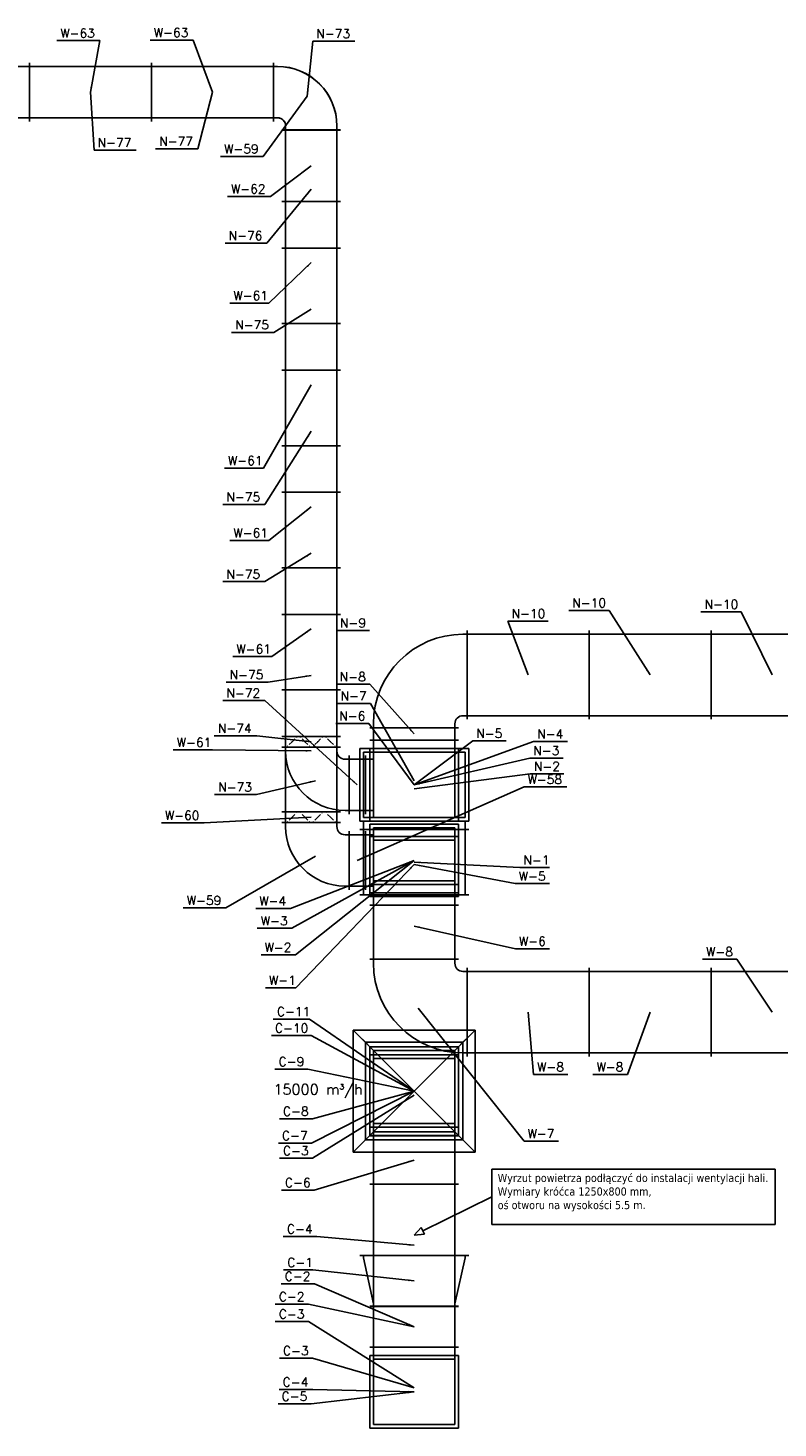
# Model space of a CAD drawing. Extents: x 109611 to 371611, y -232083 to 185490.
# Tile 4 of 24: x 292918 to 302137, y 1988 to 19191. Entities that reach past the tile are written whole.
import ezdxf

# ---------------------------------------------------------------- set-up
doc = ezdxf.new("R2010")
doc.units = 0
doc.header["$LTSCALE"] = 99.9
doc.header["$MEASUREMENT"] = 0
doc.linetypes.add('DASHED', pattern=[0.75, 0.5, -0.25])
for name, color, linetype in [('FLUID-C', 7, 'Continuous'), ('FLUID-C-110-NUM', 7, 'Continuous'), ('FLUID-C-130-ARRGR', 7, 'Continuous'), ('FLUID-N', 7, 'Continuous'), ('FLUID-N-110-NUM', 7, 'Continuous'), ('FLUID-W', 7, 'Continuous'), ('FLUID-W-110-NUM', 7, 'Continuous'), ('went_urządzenia', 121, 'Continuous')]:
    doc.layers.add(name, color=color, linetype=linetype)
doc.styles.add('FDBES', font='simplex.shx')
doc.dimstyles.new('FDBES', dxfattribs={"dimscale": 50, "dimtxt": 4, "dimasz": 2.5, "dimexe": 0.8, "dimexo": 2, "dimgap": 1, "dimtad": 1, "dimdsep": 46, "dimtxsty": 'FDBES', "dimcen": 2.5, "dimclrd": 4, "dimclre": 5, "dimadec": 0, "dimazin": 0, "dimtfac": 1, "dimtmove": 0, "dimatfit": 3, "dimfxl": 0, "dimarcsym": 0})

# ---------------------------------------------------------------- blocks, each defined once
blk = doc.blocks.new('*U813')
at = {"color": 14, "linetype": 'Continuous', "lineweight": -2}
for p, q in [((-312.5, -545), (-312.5, 545)), ((312.5, 670), (312.5, -670))]:
    blk.add_line(p, q, dxfattribs=at)
at = {"color": 0, "linetype": 'ByBlock', "lineweight": -2}
for p, q in [((282.5, 625), (-282.5, 500)), ((282.5, 625), (312.5, 625)), ((-282.5, 500), (-312.5, 500)), ((-282.5, -500), (-312.5, -500)), ((282.5, -625), (-282.5, -500)), ((282.5, -625), (312.5, -625))]:
    blk.add_line(p, q, dxfattribs=at)
blk = doc.blocks.new('*U814')
at = {"color": 30, "linetype": 'Continuous'}
for p, q in [((-495, -545), (-495, 545)), ((-495, 545), (395, 545)), ((395, 545), (395, -545)), ((395, -545), (-495, -545))]:
    blk.add_line(p, q, dxfattribs=at)
at = {"color": 14, "linetype": 'Continuous', "lineweight": -2}
blk.add_line((500, 545), (500, -545), dxfattribs=at)
at = {"color": 0, "linetype": 'ByBlock', "lineweight": -2}
for p, q in [((-450, -500), (-450, 500)), ((-450, 500), (350, 500)), ((350, 500), (350, -500)), ((500, 500), (395, 500)), ((350, -500), (-450, -500)), ((500, -500), (395, -500))]:
    blk.add_line(p, q, dxfattribs=at)
blk = doc.blocks.new('*U808')
at = {"color": 30, "linetype": 'Continuous'}
for p, q in [((-445, -545), (-445, 545)), ((-445, 545), (445, 545)), ((445, 545), (445, -545)), ((445, -545), (-445, -545))]:
    blk.add_line(p, q, dxfattribs=at)
at = {"color": 0, "linetype": 'ByBlock', "lineweight": -2}
for p, q in [((-400, -500), (-400, 500)), ((-400, 500), (400, 500)), ((400, 500), (400, -500)), ((400, -500), (-400, -500))]:
    blk.add_line(p, q, dxfattribs=at)
blk = doc.blocks.new('*U809')
at = {"color": 30, "linetype": 'Continuous'}
for p, q in [((395, 545), (-495, 545)), ((-495, -545), (-495, 545)), ((395, 545), (395, 500)), ((395, -545), (395, -500)), ((395, -545), (-495, -545))]:
    blk.add_line(p, q, dxfattribs=at)
at = {"color": 14, "linetype": 'Continuous', "lineweight": -2}
blk.add_line((500, 545), (500, -545), dxfattribs=at)
at = {"color": 0, "linetype": 'ByBlock', "lineweight": -2}
for p, q in [((500, 500), (-450, 500)), ((-450, 500), (-450, -500)), ((500, -500), (-450, -500))]:
    blk.add_line(p, q, dxfattribs=at)
at = {"color": 30, "linetype": 'DASHED'}
for p, q in [((350, 500), (350, -500)), ((395, 500), (395, -500))]:
    blk.add_line(p, q, dxfattribs=at)
blk = doc.blocks.new('*U811')
at = {"color": 14, "linetype": 'Continuous', "lineweight": -2}
for p, q in [((-750, -545), (-750, 545)), ((750, 545), (750, -545))]:
    blk.add_line(p, q, dxfattribs=at)
at = {"color": 0, "linetype": 'ByBlock', "lineweight": -2}
for p, q in [((-750, 500), (750, 500)), ((-750, -500), (750, -500))]:
    blk.add_line(p, q, dxfattribs=at)
blk = doc.blocks.new('*U839')
at = {"color": 30, "linetype": 'Continuous'}
for p, q in [((-495, -670), (-495, 670)), ((-495, 670), (395, 670)), ((395, 670), (395, -670)), ((395, -670), (-495, -670))]:
    blk.add_line(p, q, dxfattribs=at)
at = {"color": 0, "linetype": 'ByBlock', "lineweight": -2}
for p, q in [((-450, -625), (-450, 625)), ((-450, 625), (350, 625)), ((350, 625), (350, -625)), ((500, 625), (395, 625)), ((350, -625), (-450, -625)), ((500, -625), (395, -625))]:
    blk.add_line(p, q, dxfattribs=at)
at = {"color": 14, "linetype": 'Continuous', "lineweight": -2}
blk.add_line((500, 670), (500, -670), dxfattribs=at)
blk = doc.blocks.new('*U837')
at = {"color": 30, "linetype": 'Continuous'}
for p, q in [((-670, 445), (-670, -445)), ((670, 445), (-670, 445)), ((-545, -445), (-545, 445)), ((-545, 445), (545, 445)), ((545, 445), (545, -445)), ((670, 445), (670, -445)), ((670, -445), (-670, -445)), ((545, -445), (-545, -445))]:
    blk.add_line(p, q, dxfattribs=at)
at = {"color": 0, "linetype": 'ByBlock', "lineweight": -2}
for p, q in [((-625, 400), (-625, -400)), ((-545, 400), (-625, 400)), ((-500, -400), (-500, 400)), ((-500, 400), (500, 400)), ((500, 400), (500, -400)), ((545, 400), (625, 400)), ((625, 400), (625, -400)), ((-545, -400), (-625, -400)), ((500, -400), (-500, -400)), ((545, -400), (625, -400))]:
    blk.add_line(p, q, dxfattribs=at)
at = {"color": 30, "linetype": 'DASHED'}
for p, q in [((-500, 400), (-625, 400)), ((500, 400), (545, 400)), ((-500, -400), (-625, -400)), ((500, -400), (545, -400))]:
    blk.add_line(p, q, dxfattribs=at)
blk = doc.blocks.new('*U827')
at = {"color": 30, "linetype": 'Continuous'}
for p, q in [((-495, -545), (-495, 545)), ((-495, 545), (395, 545)), ((395, 545), (395, -545)), ((395, -545), (-495, -545))]:
    blk.add_line(p, q, dxfattribs=at)
at = {"color": 14, "linetype": 'Continuous', "lineweight": -2}
blk.add_line((500, 545), (500, -545), dxfattribs=at)
at = {"color": 0, "linetype": 'ByBlock', "lineweight": -2}
for p, q in [((-450, -500), (-450, 500)), ((-450, 500), (350, 500)), ((350, 500), (350, -500)), ((500, 500), (395, 500)), ((350, -500), (-450, -500)), ((500, -500), (395, -500))]:
    blk.add_line(p, q, dxfattribs=at)
blk = doc.blocks.new('*U826')
at = {"color": 14, "linetype": 'Continuous', "lineweight": -2}
blk.add_line((-600, -360), (-600, 360), dxfattribs=at)
at = {"color": 30, "linetype": 'Continuous'}
for p, q in [((-545, -445), (-545, 445)), ((-545, 445), (545, 445)), ((545, 445), (545, -445)), ((545, -445), (-545, -445))]:
    blk.add_line(p, q, dxfattribs=at)
at = {"color": 0, "linetype": 'ByBlock', "lineweight": -2}
for p, q in [((-500, -400), (-500, 400)), ((-500, 400), (500, 400)), ((500, 400), (500, -400)), ((-545, 315), (-600, 315)), ((-545, -315), (-600, -315)), ((500, -400), (-500, -400))]:
    blk.add_line(p, q, dxfattribs=at)
at = {"color": 30, "linetype": 'DASHED'}
for p, q in [((-545, 315), (-500, 315)), ((-500, -315), (-545, -315))]:
    blk.add_line(p, q, dxfattribs=at)
blk = doc.blocks.new('*U824')
at = {"color": 14, "linetype": 'Continuous', "lineweight": -2}
blk.add_line((-600, -360), (-600, 360), dxfattribs=at)
at = {"color": 30, "linetype": 'Continuous'}
for p, q in [((-545, -445), (-545, 445)), ((-545, 445), (545, 445)), ((545, 445), (545, -445)), ((545, -445), (-545, -445))]:
    blk.add_line(p, q, dxfattribs=at)
at = {"color": 0, "linetype": 'ByBlock', "lineweight": -2}
for p, q in [((-500, -400), (-500, 400)), ((-500, 400), (500, 400)), ((500, 400), (500, -400)), ((-545, 315), (-600, 315)), ((-545, -315), (-600, -315)), ((500, -400), (-500, -400))]:
    blk.add_line(p, q, dxfattribs=at)
at = {"color": 30, "linetype": 'DASHED'}
for p, q in [((-545, 315), (-500, 315)), ((-500, -315), (-545, -315))]:
    blk.add_line(p, q, dxfattribs=at)
blk = doc.blocks.new('*U842')
at = {"color": 0, "linetype": 'ByBlock', "lineweight": -2}
for p, q in [((365, 365), (415, 365)), ((365, -265), (415, -265)), ((-365, -415), (-365, -365)), ((265, -415), (265, -365))]:
    blk.add_line(p, q, dxfattribs=at)
at = {"color": 14, "linetype": 'Continuous', "lineweight": -2}
for p, q in [((415, 410), (415, -310)), ((310, -415), (-410, -415))]:
    blk.add_line(p, q, dxfattribs=at)
at = {"color": 0, "linetype": 'ByBlock', "lineweight": -2}
for radius in [730, 100]:
    blk.add_arc((365, -365), radius, 90, 180, dxfattribs=at)
blk = doc.blocks.new('*U818')
at = {"color": 14, "linetype": 'Continuous', "lineweight": -2}
for p, q in [((-65, -360), (-65, 360)), ((65, 360), (65, -360))]:
    blk.add_line(p, q, dxfattribs=at)
at = {"color": 0, "linetype": 'ByBlock', "lineweight": -2}
for p, q in [((-65, 315), (65, 315)), ((65, -315), (-65, -315))]:
    blk.add_line(p, q, dxfattribs=at)
at = {"color": 30, "linetype": 'DASHED'}
for p, q in [((0, 236), (-56, 292)), ((0, 236), (56, 181)), ((0, 79), (-56, 23)), ((0, 79), (56, 134)), ((0, -79), (-56, -23)), ((0, -79), (56, -134)), ((0, -236), (-56, -292)), ((0, -236), (56, -181))]:
    blk.add_line(p, q, dxfattribs=at)
at = {"color": 30, "linetype": 'Continuous'}
for points in [[(-4, 236, 8, 8, 1), (4, 236, 8, 8, 1)], [(-4, 79, 8, 8, 1), (4, 79, 8, 8, 1)], [(-4, -79, 8, 8, 1), (4, -79, 8, 8, 1)], [(-4, -236, 8, 8, 1), (4, -236, 8, 8, 1)]]:
    blk.add_lwpolyline(points, format="xyseb", close=True, dxfattribs=at)
blk = doc.blocks.new('*U840')
at = {"color": 0, "linetype": 'ByBlock', "lineweight": -2}
for p, q in [((365, 365), (415, 365)), ((365, -265), (415, -265)), ((-365, -415), (-365, -365)), ((265, -415), (265, -365))]:
    blk.add_line(p, q, dxfattribs=at)
at = {"color": 14, "linetype": 'Continuous', "lineweight": -2}
for p, q in [((415, 410), (415, -310)), ((310, -415), (-410, -415))]:
    blk.add_line(p, q, dxfattribs=at)
at = {"color": 0, "linetype": 'ByBlock', "lineweight": -2}
for radius in [730, 100]:
    blk.add_arc((365, -365), radius, 90, 180, dxfattribs=at)
blk = doc.blocks.new('*U146')
at = {"color": 14, "linetype": 'Continuous', "lineweight": -2}
for p, q in [((-415, -310), (-415, 410)), ((410, -415), (-310, -415))]:
    blk.add_line(p, q, dxfattribs=at)
at = {"color": 0, "linetype": 'ByBlock', "lineweight": -2}
for p, q in [((-365, 365), (-415, 365)), ((-365, -265), (-415, -265)), ((-265, -415), (-265, -365)), ((365, -415), (365, -365))]:
    blk.add_line(p, q, dxfattribs=at)
for radius in [730, 100]:
    blk.add_arc((-365, -365), radius, 0, 90, dxfattribs=at)
blk = doc.blocks.new('*U147')
at = {"color": 14, "linetype": 'Continuous', "lineweight": -2}
for p, q in [((-750, -360), (-750, 360)), ((750, 360), (750, -360))]:
    blk.add_line(p, q, dxfattribs=at)
at = {"color": 0, "linetype": 'ByBlock', "lineweight": -2}
for p, q in [((-750, 315), (750, 315)), ((-750, -315), (750, -315))]:
    blk.add_line(p, q, dxfattribs=at)
blk = doc.blocks.new('*U148')
at = {"color": 14, "linetype": 'Continuous', "lineweight": -2}
for p, q in [((-750, -360), (-750, 360)), ((750, 360), (750, -360))]:
    blk.add_line(p, q, dxfattribs=at)
at = {"color": 0, "linetype": 'ByBlock', "lineweight": -2}
for p, q in [((-750, 315), (750, 315)), ((-750, -315), (750, -315))]:
    blk.add_line(p, q, dxfattribs=at)
blk = doc.blocks.new('*U149')
at = {"color": 14, "linetype": 'Continuous', "lineweight": -2}
for p, q in [((-750, -360), (-750, 360)), ((750, 360), (750, -360))]:
    blk.add_line(p, q, dxfattribs=at)
at = {"color": 0, "linetype": 'ByBlock', "lineweight": -2}
for p, q in [((-750, 315), (750, 315)), ((-750, -315), (750, -315))]:
    blk.add_line(p, q, dxfattribs=at)
blk = doc.blocks.new('*U10')
at = {"color": 14, "linetype": 'Continuous', "lineweight": -2}
for p, q in [((-415, -310), (-415, 410)), ((410, -415), (-310, -415))]:
    blk.add_line(p, q, dxfattribs=at)
at = {"color": 0, "linetype": 'ByBlock', "lineweight": -2}
for p, q in [((-365, 365), (-415, 365)), ((-365, -265), (-415, -265)), ((-265, -415), (-265, -365)), ((365, -415), (365, -365))]:
    blk.add_line(p, q, dxfattribs=at)
for radius in [730, 100]:
    blk.add_arc((-365, -365), radius, 0, 90, dxfattribs=at)
blk = doc.blocks.new('*U11')
at = {"color": 14, "linetype": 'Continuous', "lineweight": -2}
for p, q in [((-750, -360), (-750, 360)), ((750, 360), (750, -360))]:
    blk.add_line(p, q, dxfattribs=at)
at = {"color": 0, "linetype": 'ByBlock', "lineweight": -2}
for p, q in [((-750, 315), (750, 315)), ((-750, -315), (750, -315))]:
    blk.add_line(p, q, dxfattribs=at)
blk = doc.blocks.new('*U12')
at = {"color": 14, "linetype": 'Continuous', "lineweight": -2}
for p, q in [((-750, -360), (-750, 360)), ((750, 360), (750, -360))]:
    blk.add_line(p, q, dxfattribs=at)
at = {"color": 0, "linetype": 'ByBlock', "lineweight": -2}
for p, q in [((-750, 315), (750, 315)), ((-750, -315), (750, -315))]:
    blk.add_line(p, q, dxfattribs=at)
blk = doc.blocks.new('*U13')
at = {"color": 14, "linetype": 'Continuous', "lineweight": -2}
for p, q in [((-750, -360), (-750, 360)), ((750, 360), (750, -360))]:
    blk.add_line(p, q, dxfattribs=at)
at = {"color": 0, "linetype": 'ByBlock', "lineweight": -2}
for p, q in [((-750, 315), (750, 315)), ((-750, -315), (750, -315))]:
    blk.add_line(p, q, dxfattribs=at)
blk = doc.blocks.new('*U843')
at = {"color": 14, "linetype": 'Continuous', "lineweight": -2}
for p, q in [((-100, -360), (-100, 360)), ((100, 360), (100, -360))]:
    blk.add_line(p, q, dxfattribs=at)
at = {"color": 0, "linetype": 'ByBlock', "lineweight": -2}
for p, q in [((-100, 315), (100, 315)), ((-100, -315), (100, -315))]:
    blk.add_line(p, q, dxfattribs=at)
blk = doc.blocks.new('*U841')
at = {"color": 14, "linetype": 'Continuous', "lineweight": -2}
for p, q in [((-100, -360), (-100, 360)), ((100, 360), (100, -360))]:
    blk.add_line(p, q, dxfattribs=at)
at = {"color": 0, "linetype": 'ByBlock', "lineweight": -2}
for p, q in [((-100, 315), (100, 315)), ((-100, -315), (100, -315))]:
    blk.add_line(p, q, dxfattribs=at)
blk = doc.blocks.new('*U832')
at = {"color": 30, "linetype": 'Continuous'}
for p, q in [((-545, 445), (-545, -445)), ((545, 445), (-545, 445)), ((545, 445), (545, -445)), ((-545, -295), (-545, 295)), ((-545, 295), (545, 295)), ((545, 295), (545, -295)), ((545, -295), (-545, -295)), ((545, -445), (-545, -445))]:
    blk.add_line(p, q, dxfattribs=at)
at = {"color": 0, "linetype": 'ByBlock', "lineweight": -2}
for p, q in [((500, 400), (-500, 400)), ((-500, 295), (-500, 400)), ((500, 295), (500, 400)), ((-500, -250), (-500, 250)), ((-500, 250), (500, 250)), ((500, 250), (500, -250)), ((500, -250), (-500, -250)), ((-500, -295), (-500, -400)), ((500, -295), (500, -400)), ((500, -400), (-500, -400))]:
    blk.add_line(p, q, dxfattribs=at)
at = {"color": 30, "linetype": 'DASHED'}
for p, q in [((-500, 250), (-500, 295)), ((500, 250), (500, 295)), ((-500, -250), (-500, -400)), ((500, -250), (500, -400))]:
    blk.add_line(p, q, dxfattribs=at)
blk = doc.blocks.new('*U820')
at = {"color": 14, "linetype": 'Continuous', "lineweight": -2}
for p, q in [((-65, -360), (-65, 360)), ((65, 360), (65, -360))]:
    blk.add_line(p, q, dxfattribs=at)
at = {"color": 0, "linetype": 'ByBlock', "lineweight": -2}
for p, q in [((-65, 315), (65, 315)), ((65, -315), (-65, -315))]:
    blk.add_line(p, q, dxfattribs=at)
at = {"color": 30, "linetype": 'DASHED'}
for p, q in [((0, 236), (-56, 292)), ((0, 236), (56, 181)), ((0, 79), (-56, 23)), ((0, 79), (56, 134)), ((0, -79), (-56, -23)), ((0, -79), (56, -134)), ((0, -236), (-56, -292)), ((0, -236), (56, -181))]:
    blk.add_line(p, q, dxfattribs=at)
at = {"color": 30, "linetype": 'Continuous'}
for points in [[(-4, 236, 8, 8, 1), (4, 236, 8, 8, 1)], [(-4, 79, 8, 8, 1), (4, 79, 8, 8, 1)], [(-4, -79, 8, 8, 1), (4, -79, 8, 8, 1)], [(-4, -236, 8, 8, 1), (4, -236, 8, 8, 1)]]:
    blk.add_lwpolyline(points, format="xyseb", close=True, dxfattribs=at)
blk = doc.blocks.new('*U838')
at = {"color": 14, "linetype": 'Continuous', "lineweight": -2}
for p, q in [((-400, -670), (-400, 670)), ((400, 670), (400, -670))]:
    blk.add_line(p, q, dxfattribs=at)
at = {"color": 0, "linetype": 'ByBlock', "lineweight": -2}
for p, q in [((-400, 625), (400, 625)), ((-400, -625), (400, -625))]:
    blk.add_line(p, q, dxfattribs=at)
blk = doc.blocks.new('*U823')
at = {"color": 30, "linetype": 'Continuous'}
for p, q in [((-545, -445), (-545, 445)), ((-545, 445), (545, 445)), ((545, 445), (545, -445)), ((545, -445), (-545, -445))]:
    blk.add_line(p, q, dxfattribs=at)
at = {"color": 0, "linetype": 'ByBlock', "lineweight": -2}
for p, q in [((-500, -400), (-500, 400)), ((-500, 400), (500, 400)), ((500, 400), (500, -400)), ((500, -400), (-500, -400))]:
    blk.add_line(p, q, dxfattribs=at)
blk = doc.blocks.new('*U835')
at = {"color": 30, "linetype": 'Continuous'}
for p, q in [((395, 545), (-495, 545)), ((-495, -545), (-495, 545)), ((395, 545), (395, 500)), ((395, -545), (395, -500)), ((395, -545), (-495, -545))]:
    blk.add_line(p, q, dxfattribs=at)
at = {"color": 14, "linetype": 'Continuous', "lineweight": -2}
blk.add_line((500, 545), (500, -545), dxfattribs=at)
at = {"color": 0, "linetype": 'ByBlock', "lineweight": -2}
for p, q in [((500, 500), (-450, 500)), ((-450, 500), (-450, -500)), ((500, -500), (-450, -500))]:
    blk.add_line(p, q, dxfattribs=at)
at = {"color": 30, "linetype": 'DASHED'}
for p, q in [((350, 500), (350, -500)), ((395, 500), (395, -500))]:
    blk.add_line(p, q, dxfattribs=at)
blk = doc.blocks.new('*U834')
at = {"color": 14, "linetype": 'Continuous', "lineweight": -2}
for p, q in [((-600, -495), (-600, 595)), ((595, -600), (-495, -600))]:
    blk.add_line(p, q, dxfattribs=at)
at = {"color": 0, "linetype": 'ByBlock', "lineweight": -2}
for p, q in [((-550, 550), (-600, 550)), ((-550, -450), (-600, -450)), ((-450, -600), (-450, -550)), ((550, -600), (550, -550))]:
    blk.add_line(p, q, dxfattribs=at)
for radius in [1100, 100]:
    blk.add_arc((-550, -550), radius, 0, 90, dxfattribs=at)
blk = doc.blocks.new('*U833')
at = {"color": 14, "linetype": 'Continuous', "lineweight": -2}
for p, q in [((-75, -545), (-75, 545)), ((75, 545), (75, -545))]:
    blk.add_line(p, q, dxfattribs=at)
at = {"color": 0, "linetype": 'ByBlock', "lineweight": -2}
for p, q in [((-75, 500), (75, 500)), ((-75, -500), (75, -500))]:
    blk.add_line(p, q, dxfattribs=at)
blk = doc.blocks.new('*U830')
at = {"color": 30, "linetype": 'Continuous'}
for p, q in [((245, 545), (-345, 545)), ((-345, -545), (-345, 545)), ((245, 545), (245, 500)), ((245, -545), (245, -500)), ((245, -545), (-345, -545))]:
    blk.add_line(p, q, dxfattribs=at)
at = {"color": 14, "linetype": 'Continuous', "lineweight": -2}
blk.add_line((350, 545), (350, -545), dxfattribs=at)
at = {"color": 0, "linetype": 'ByBlock', "lineweight": -2}
for p, q in [((350, 500), (-300, 500)), ((-300, 500), (-300, -500)), ((350, -500), (-300, -500))]:
    blk.add_line(p, q, dxfattribs=at)
at = {"color": 30, "linetype": 'DASHED'}
for p, q in [((200, 500), (200, -500)), ((245, 500), (245, -500))]:
    blk.add_line(p, q, dxfattribs=at)
blk = doc.blocks.new('*U829')
at = {"color": 0, "linetype": 'ByBlock', "lineweight": -2}
for p, q in [((550, 550), (600, 550)), ((550, -450), (600, -450)), ((-550, -600), (-550, -550)), ((450, -600), (450, -550))]:
    blk.add_line(p, q, dxfattribs=at)
at = {"color": 14, "linetype": 'Continuous', "lineweight": -2}
for p, q in [((600, 595), (600, -495)), ((495, -600), (-595, -600))]:
    blk.add_line(p, q, dxfattribs=at)
at = {"color": 0, "linetype": 'ByBlock', "lineweight": -2}
for radius in [1100, 100]:
    blk.add_arc((550, -550), radius, 90, 180, dxfattribs=at)
blk = doc.blocks.new('*U828')
at = {"color": 14, "linetype": 'Continuous', "lineweight": -2}
for p, q in [((-407.5, -545), (-407.5, 545)), ((407.5, 545), (407.5, -545))]:
    blk.add_line(p, q, dxfattribs=at)
at = {"color": 0, "linetype": 'ByBlock', "lineweight": -2}
for p, q in [((-407.5, 500), (407.5, 500)), ((-407.5, -500), (407.5, -500))]:
    blk.add_line(p, q, dxfattribs=at)
blk = doc.blocks.new('*U40')
at = {"color": 14, "linetype": 'Continuous', "lineweight": -2}
for p, q in [((-750, -545), (-750, 545)), ((750, 545), (750, -545))]:
    blk.add_line(p, q, dxfattribs=at)
at = {"color": 0, "linetype": 'ByBlock', "lineweight": -2}
for p, q in [((-750, 500), (750, 500)), ((-750, -500), (750, -500))]:
    blk.add_line(p, q, dxfattribs=at)
blk = doc.blocks.new('*U41')
at = {"color": 14, "linetype": 'Continuous', "lineweight": -2}
for p, q in [((-750, -545), (-750, 545)), ((750, 545), (750, -545))]:
    blk.add_line(p, q, dxfattribs=at)
at = {"color": 0, "linetype": 'ByBlock', "lineweight": -2}
for p, q in [((-750, 500), (750, 500)), ((-750, -500), (750, -500))]:
    blk.add_line(p, q, dxfattribs=at)
blk = doc.blocks.new('*U825')
at = {"color": 30, "linetype": 'Continuous'}
for p, q in [((-545, -445), (-545, 445)), ((-545, 445), (545, 445)), ((545, 445), (545, -445)), ((545, -445), (-545, -445))]:
    blk.add_line(p, q, dxfattribs=at)
at = {"color": 0, "linetype": 'ByBlock', "lineweight": -2}
for p, q in [((-500, -400), (-500, 400)), ((-500, 400), (500, 400)), ((500, 400), (500, -400)), ((500, -400), (-500, -400))]:
    blk.add_line(p, q, dxfattribs=at)
blk = doc.blocks.new('*U822')
at = {"color": 30, "linetype": 'Continuous'}
for p, q in [((-545, -445), (-545, 445)), ((-545, 445), (545, 445)), ((545, 445), (545, -445)), ((545, -445), (-545, -445))]:
    blk.add_line(p, q, dxfattribs=at)
at = {"color": 0, "linetype": 'ByBlock', "lineweight": -2}
for p, q in [((-500, -400), (-500, 400)), ((-500, 400), (500, 400)), ((500, 400), (500, -400)), ((500, -400), (-500, -400))]:
    blk.add_line(p, q, dxfattribs=at)
blk = doc.blocks.new('*U180')
at = {"color": 14, "linetype": 'Continuous', "lineweight": -2}
for p, q in [((-725, -360), (-725, 360)), ((725, 360), (725, -360))]:
    blk.add_line(p, q, dxfattribs=at)
at = {"color": 0, "linetype": 'ByBlock', "lineweight": -2}
for p, q in [((-725, 315), (725, 315)), ((-725, -315), (725, -315))]:
    blk.add_line(p, q, dxfattribs=at)
blk = doc.blocks.new('*U819')
at = {"color": 14, "linetype": 'Continuous', "lineweight": -2}
for p, q in [((-750, -360), (-750, 360)), ((750, 360), (750, -360))]:
    blk.add_line(p, q, dxfattribs=at)
at = {"color": 0, "linetype": 'ByBlock', "lineweight": -2}
for p, q in [((-750, 315), (750, 315)), ((-750, -315), (750, -315))]:
    blk.add_line(p, q, dxfattribs=at)
blk = doc.blocks.new('*U821')
at = {"color": 14, "linetype": 'Continuous', "lineweight": -2}
for p, q in [((-750, -360), (-750, 360)), ((750, 360), (750, -360))]:
    blk.add_line(p, q, dxfattribs=at)
at = {"color": 0, "linetype": 'ByBlock', "lineweight": -2}
for p, q in [((-750, 315), (750, 315)), ((-750, -315), (750, -315))]:
    blk.add_line(p, q, dxfattribs=at)
blk = doc.blocks.new('*U848')
at = {"color": 14, "linetype": 'Continuous', "lineweight": -2}
for p, q in [((-750, -360), (-750, 360)), ((750, 360), (750, -360))]:
    blk.add_line(p, q, dxfattribs=at)
at = {"color": 0, "linetype": 'ByBlock', "lineweight": -2}
for p, q in [((-750, 315), (750, 315)), ((-750, -315), (750, -315))]:
    blk.add_line(p, q, dxfattribs=at)
blk = doc.blocks.new('*U847')
at = {"color": 14, "linetype": 'Continuous', "lineweight": -2}
for p, q in [((-750, -360), (-750, 360)), ((750, 360), (750, -360))]:
    blk.add_line(p, q, dxfattribs=at)
at = {"color": 0, "linetype": 'ByBlock', "lineweight": -2}
for p, q in [((-750, 315), (750, 315)), ((-750, -315), (750, -315))]:
    blk.add_line(p, q, dxfattribs=at)
blk = doc.blocks.new('*U42')
at = {"color": 14, "linetype": 'Continuous', "lineweight": -2}
for p, q in [((-440, -360), (-440, 360)), ((440, 360), (440, -360))]:
    blk.add_line(p, q, dxfattribs=at)
at = {"color": 0, "linetype": 'ByBlock', "lineweight": -2}
for p, q in [((-440, 315), (440, 315)), ((-440, -315), (440, -315))]:
    blk.add_line(p, q, dxfattribs=at)
blk = doc.blocks.new('*U816')
at = {"color": 14, "linetype": 'Continuous', "lineweight": -2}
for p, q in [((-750, -360), (-750, 360)), ((750, 360), (750, -360))]:
    blk.add_line(p, q, dxfattribs=at)
at = {"color": 0, "linetype": 'ByBlock', "lineweight": -2}
for p, q in [((-750, 315), (750, 315)), ((-750, -315), (750, -315))]:
    blk.add_line(p, q, dxfattribs=at)
blk = doc.blocks.new('*U815')
at = {"color": 14, "linetype": 'Continuous', "lineweight": -2}
for p, q in [((-750, -360), (-750, 360)), ((750, 360), (750, -360))]:
    blk.add_line(p, q, dxfattribs=at)
at = {"color": 0, "linetype": 'ByBlock', "lineweight": -2}
for p, q in [((-750, 315), (750, 315)), ((-750, -315), (750, -315))]:
    blk.add_line(p, q, dxfattribs=at)
blk = doc.blocks.new('*U817')
at = {"color": 14, "linetype": 'Continuous', "lineweight": -2}
for p, q in [((-750, -360), (-750, 360)), ((750, 360), (750, -360))]:
    blk.add_line(p, q, dxfattribs=at)
at = {"color": 0, "linetype": 'ByBlock', "lineweight": -2}
for p, q in [((-750, 315), (750, 315)), ((-750, -315), (750, -315))]:
    blk.add_line(p, q, dxfattribs=at)
blk = doc.blocks.new('*U846')
at = {"color": 14, "linetype": 'Continuous', "lineweight": -2}
for p, q in [((-750, -360), (-750, 360)), ((750, 360), (750, -360))]:
    blk.add_line(p, q, dxfattribs=at)
at = {"color": 0, "linetype": 'ByBlock', "lineweight": -2}
for p, q in [((-750, 315), (750, 315)), ((-750, -315), (750, -315))]:
    blk.add_line(p, q, dxfattribs=at)
blk = doc.blocks.new('*U845')
at = {"color": 14, "linetype": 'Continuous', "lineweight": -2}
for p, q in [((-750, -360), (-750, 360)), ((750, 360), (750, -360))]:
    blk.add_line(p, q, dxfattribs=at)
at = {"color": 0, "linetype": 'ByBlock', "lineweight": -2}
for p, q in [((-750, 315), (750, 315)), ((-750, -315), (750, -315))]:
    blk.add_line(p, q, dxfattribs=at)
blk = doc.blocks.new('*U202')
at = {"color": 14, "linetype": 'Continuous', "lineweight": -2}
for p, q in [((-750, -545), (-750, 545)), ((750, 545), (750, -545))]:
    blk.add_line(p, q, dxfattribs=at)
at = {"color": 0, "linetype": 'ByBlock', "lineweight": -2}
for p, q in [((-750, 500), (750, 500)), ((-750, -500), (750, -500))]:
    blk.add_line(p, q, dxfattribs=at)
blk = doc.blocks.new('*U204')
at = {"color": 14, "linetype": 'Continuous', "lineweight": -2}
for p, q in [((-750, -545), (-750, 545)), ((750, 545), (750, -545))]:
    blk.add_line(p, q, dxfattribs=at)
at = {"color": 0, "linetype": 'ByBlock', "lineweight": -2}
for p, q in [((-750, 500), (750, 500)), ((-750, -500), (750, -500))]:
    blk.add_line(p, q, dxfattribs=at)
blk = doc.blocks.new('*U836')
at = {"color": 14, "linetype": 'Continuous', "lineweight": -2}
for p, q in [((-750, -545), (-750, 545)), ((750, 545), (750, -545))]:
    blk.add_line(p, q, dxfattribs=at)
at = {"color": 0, "linetype": 'ByBlock', "lineweight": -2}
for p, q in [((-750, 500), (750, 500)), ((-750, -500), (750, -500))]:
    blk.add_line(p, q, dxfattribs=at)
blk = doc.blocks.new('*U831')
at = {"color": 14, "linetype": 'Continuous', "lineweight": -2}
for p, q in [((-750, -545), (-750, 545)), ((750, 545), (750, -545))]:
    blk.add_line(p, q, dxfattribs=at)
at = {"color": 0, "linetype": 'ByBlock', "lineweight": -2}
for p, q in [((-750, 500), (750, 500)), ((-750, -500), (750, -500))]:
    blk.add_line(p, q, dxfattribs=at)
blk = doc.blocks.new('*U812')
at = {"color": 14, "linetype": 'Continuous', "lineweight": -2}
for p, q in [((-250, -545), (-250, 545)), ((250, 545), (250, -545))]:
    blk.add_line(p, q, dxfattribs=at)
at = {"color": 0, "linetype": 'ByBlock', "lineweight": -2}
for p, q in [((-250, 500), (250, 500)), ((-250, -500), (250, -500))]:
    blk.add_line(p, q, dxfattribs=at)
blk = doc.blocks.new('*U810')
at = {"color": 14, "linetype": 'Continuous', "lineweight": -2}
for p, q in [((-250, -545), (-250, 545)), ((250, 545), (250, -545))]:
    blk.add_line(p, q, dxfattribs=at)
at = {"color": 0, "linetype": 'ByBlock', "lineweight": -2}
for p, q in [((-250, 500), (250, 500)), ((-250, -500), (250, -500))]:
    blk.add_line(p, q, dxfattribs=at)
blk = doc.blocks.new('*U807')
at = {"color": 30, "linetype": 'Continuous'}
for p, q in [((-545, -445), (-545, 445)), ((-545, 445), (545, 445)), ((545, 445), (545, -445)), ((545, -445), (-545, -445))]:
    blk.add_line(p, q, dxfattribs=at)
at = {"color": 0, "linetype": 'ByBlock', "lineweight": -2}
for p, q in [((-500, -400), (-500, 400)), ((-500, 400), (500, 400)), ((500, 400), (500, -400)), ((500, -400), (-500, -400))]:
    blk.add_line(p, q, dxfattribs=at)
blk = doc.blocks.new('*U849')
at = {"color": 30, "linetype": 'Continuous'}
for p, q in [((-495, -545), (-495, 545)), ((-495, 545), (395, 545)), ((395, 545), (395, -545)), ((395, -545), (-495, -545))]:
    blk.add_line(p, q, dxfattribs=at)
at = {"color": 14, "linetype": 'Continuous', "lineweight": -2}
blk.add_line((500, 545), (500, -545), dxfattribs=at)
at = {"color": 0, "linetype": 'ByBlock', "lineweight": -2}
for p, q in [((-450, -500), (-450, 500)), ((-450, 500), (350, 500)), ((350, 500), (350, -500)), ((500, 500), (395, 500)), ((350, -500), (-450, -500)), ((500, -500), (395, -500))]:
    blk.add_line(p, q, dxfattribs=at)
blk = doc.blocks.new('*U844')
at = {"color": 14, "linetype": 'Continuous', "lineweight": -2}
for p, q in [((-297.5, -545), (-297.5, 545)), ((297.5, 545), (297.5, -545))]:
    blk.add_line(p, q, dxfattribs=at)
at = {"color": 0, "linetype": 'ByBlock', "lineweight": -2}
for p, q in [((-297.5, 500), (297.5, 500)), ((-297.5, -500), (297.5, -500))]:
    blk.add_line(p, q, dxfattribs=at)
blk = doc.blocks.new('*U850')
at = {"color": 30, "linetype": 'Continuous'}
for p, q in [((-545, -445), (-545, 445)), ((-545, 445), (545, 445)), ((545, 445), (545, -445)), ((545, -445), (-545, -445))]:
    blk.add_line(p, q, dxfattribs=at)
at = {"color": 0, "linetype": 'ByBlock', "lineweight": -2}
for p, q in [((-500, -400), (-500, 400)), ((-500, 400), (500, 400)), ((500, 400), (500, -400)), ((500, -400), (-500, -400))]:
    blk.add_line(p, q, dxfattribs=at)
blk = doc.blocks.new('*U852')
at = {"color": 30, "linetype": 'Continuous'}
for p, q in [((-545, -545), (-545, 545)), ((-545, 545), (545, 545)), ((545, 545), (545, -545)), ((-545, 445), (-545, -445)), ((545, 445), (545, -445)), ((545, -545), (-545, -545))]:
    blk.add_line(p, q, dxfattribs=at)
at = {"color": 30, "linetype": 'DASHED'}
for p, q in [((545, 445), (-545, 445)), ((500, 400), (-500, 400)), ((545, -445), (-545, -445)), ((500, -400), (-500, -400))]:
    blk.add_line(p, q, dxfattribs=at)
at = {"color": 0, "linetype": 'ByBlock', "lineweight": -2}
for p, q in [((-500, -500), (-500, 500)), ((-500, 500), (500, 500)), ((500, 500), (500, -500)), ((500, -500), (-500, -500))]:
    blk.add_line(p, q, dxfattribs=at)
blk = doc.blocks.new('*U851')
at = {"color": 30, "linetype": 'Continuous'}
for p, q in [((-545, -445), (-545, 445)), ((-545, 445), (545, 445)), ((545, 445), (545, -445)), ((545, -445), (-545, -445))]:
    blk.add_line(p, q, dxfattribs=at)
at = {"color": 0, "linetype": 'ByBlock', "lineweight": -2}
for p, q in [((-500, -400), (-500, 400)), ((-500, 400), (500, 400)), ((500, 400), (500, -400)), ((500, -400), (-500, -400))]:
    blk.add_line(p, q, dxfattribs=at)
blk = doc.blocks.new('*U853')
at = {"color": 0, "linetype": 'ByBlock', "lineweight": -2}
for p, q in [((-600, 600), (600, 600)), ((-600, -600), (-600, 600)), ((600, 600), (600, -600)), ((-500, -500), (-500, 500)), ((-500, 500), (500, 500)), ((500, 500), (500, -500)), ((500, -500), (-500, -500)), ((600, -600), (-600, -600))]:
    blk.add_line(p, q, dxfattribs=at)
at = {"color": 30, "linetype": 'Continuous'}
for p, q in [((-600, 600), (-545, 545)), ((-545, -545), (-545, 545)), ((-545, 545), (545, 545)), ((600, 600), (545, 545)), ((545, 545), (545, -545)), ((-600, -600), (-545, -545)), ((545, -545), (-545, -545)), ((600, -600), (545, -545))]:
    blk.add_line(p, q, dxfattribs=at)
blk = doc.blocks.new('*U854')
at = {"color": 0, "linetype": 'ByBlock', "lineweight": -2}
for p, q in [((-750, 750), (750, 750)), ((-750, -750), (-750, 750)), ((750, 750), (750, -750)), ((750, -750), (-750, -750))]:
    blk.add_line(p, q, dxfattribs=at)
at = {"color": 30, "linetype": 'Continuous'}
for p, q in [((-750, 750), (750, -750)), ((750, 750), (-750, -750))]:
    blk.add_line(p, q, dxfattribs=at)

msp = doc.modelspace()

# ---------------------------------------------------------------- linework, layer by layer
at = {"layer": 'FLUID-C-110-NUM', "color": 221}
for p, q in [((296377, 7013), (295933, 7013)), ((296400, 6810), (295909, 6810)), ((296356, 6399), (295954, 6399)), ((296415, 5788), (296008, 5788)), ((296404, 5489), (295996, 5489)), ((296415, 5303), (296008, 5303)), ((296435, 4912), (296033, 4912)), ((296469, 4342), (296056, 4342)), ((296420, 3930), (296060, 3930)), ((296438, 3761), (296030, 3761)), ((296364, 3510), (295957, 3510)), ((296364, 3296), (295957, 3296)), ((296415, 2845), (296008, 2845)), ((296418, 2461), (296005, 2461)), ((296398, 2287), (295991, 2287))]:
    msp.add_line(p, q, dxfattribs=at)
at = {"layer": 'FLUID-N-110-NUM', "color": 221}
for p, q in [((296937, 19029), (296419, 19029)), ((294247, 17690), (293730, 17690)), ((295004, 17707), (294486, 17707)), ((295853, 16547), (295341, 16547)), ((295939, 15451), (295421, 15451)), ((295831, 13336), (295313, 13336)), ((295831, 12388), (295313, 12388)), ((299313, 11903), (298817, 11903)), ((300061, 12035), (299565, 12035)), ((301686, 12017), (301190, 12017)), ((297116, 11788), (296709, 11788)), ((295871, 11153), (295353, 11153)), ((297119, 11128), (296706, 11128)), ((295831, 10927), (295313, 10927)), ((297127, 10891), (296715, 10891)), ((295731, 10495), (295208, 10495)), ((297108, 10646), (296700, 10646)), ((298797, 10431), (298384, 10431)), ((299551, 10424), (299133, 10424)), ((299498, 10220), (299085, 10220)), ((299505, 10026), (299092, 10026)), ((295728, 9771), (295211, 9771)), ((299330, 8875), (298964, 8875))]:
    msp.add_line(p, q, dxfattribs=at)
at = {"layer": 'FLUID-W-110-NUM', "color": 221}
for p, q in [((293799, 19035), (293271, 19035)), ((294949, 19042), (294421, 19042)), ((295808, 17613), (295285, 17613)), ((295897, 17122), (295369, 17122)), ((295880, 15811), (295399, 15811)), ((295813, 13784), (295332, 13784)), ((295880, 12895), (295399, 12895)), ((295915, 11467), (295435, 11467)), ((295184, 10320), (294703, 10320)), ((299543, 9866), (299015, 9866)), ((295085, 9423), (294557, 9423)), ((299330, 8677), (298907, 8677)), ((295349, 8379), (294826, 8379)), ((296146, 8372), (295717, 8372)), ((296159, 8128), (295736, 8128)), ((296205, 7802), (295782, 7802)), ((299327, 7877), (298909, 7877)), ((301633, 7748), (301209, 7748)), ((296212, 7397), (295836, 7397)), ((299555, 6334), (299132, 6334)), ((300286, 6334), (299863, 6334)), ((299438, 5514), (299015, 5514))]:
    msp.add_line(p, q, dxfattribs=at)
at = {"layer": 'went_urządzenia'}
for p, q in [((298620, 5168), (302103, 5168)), ((298620, 4489), (298620, 5168)), ((302103, 5168), (302103, 4489)), ((297771, 4411), (298620, 4828)), ((302103, 4489), (298620, 4489)), ((297665, 4358), (297752, 4450)), ((297665, 4358), (297791, 4371)), ((297752, 4450), (297771, 4411)), ((297791, 4371), (297771, 4411))]:
    msp.add_line(p, q, dxfattribs=at)

# ---------------------------------------------------------------- block references
at = {"layer": 'FLUID-C', "color": 141, "linetype": 'Continuous'}
for name, p, rotation in [('*U854', (297665, 6128), 180.0000000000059), ('*U853', (297665, 6128), 180.0000000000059), ('*U852', (297665, 6128), 180.0000000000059), ('*U849', (297665, 6078), 270.0000000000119), ('*U850', (297665, 6128), 180.0000000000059), ('*U851', (297665, 6128), 180.0000000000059), ('*U844', (297665, 5281), 90), ('*U811', (297665, 4233), 270.0000000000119), ('*U813', (297665, 3796), 90), ('*U812', (297665, 3233), 90), ('*U810', (297665, 3233), 90), ('*U814', (297665, 2483), 90), ('*U809', (297665, 2483), 90), ('*U808', (297665, 2433), 270.0000000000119), ('*U807', (297665, 2433), 180.0000000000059)]:
    msp.add_blockref(name, p, dxfattribs=dict(at, rotation=rotation))
at = {"layer": 'FLUID-N', "color": 121, "linetype": 'Continuous'}
for name, p, rotation in [('*U149', (292185, 18401), 180.0000000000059), ('*U148', (293685, 18401), 180.0000000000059), ('*U147', (295185, 18401), 180.0000000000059), ('*U146', (296350, 18351), 359.9999999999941), ('*U180', (296400, 17211), 90), ('*U847', (296400, 15736), 270.0000000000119), ('*U848', (296400, 14236), 270.0000000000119), ('*U821', (296400, 12736), 270.0000000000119), ('*U819', (296400, 11236), 270.0000000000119), ('*U834', (297715, 11191), 90), ('*U836', (299065, 11241), 180.0000000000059), ('*U202', (300565, 11241), 359.9999999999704), ('*U204', (302065, 11241), 359.9999999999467), ('*U833', (297665, 10516), 90), ('*U820', (296400, 10421), 90), ('*U840', (296450, 9941), 90), ('*U839', (297665, 9841), 270.0000000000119), ('*U837', (297665, 9891), 180.0000000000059), ('*U824', (297665, 9891), 359.9999999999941), ('*U835', (297665, 9941), 90), ('*U823', (297665, 9891), 359.9999999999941), ('*U822', (297665, 9891), 180.0000000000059), ('*U843', (296965, 9891), 359.9999999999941), ('*U838', (297665, 8941), 90)]:
    msp.add_blockref(name, p, dxfattribs=dict(at, rotation=rotation))
at = {"layer": 'FLUID-W', "color": 242, "linetype": 'Continuous'}
for name, p, rotation in [('*U13', (292185, 18403), 180.0000000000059), ('*U12', (293685, 18403), 180.0000000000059), ('*U11', (295185, 18403), 180.0000000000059), ('*U10', (296350, 18353), 359.9999999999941), ('*U42', (296400, 17498), 90), ('*U845', (296400, 16308), 270.0000000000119), ('*U846', (296400, 14808), 270.0000000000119), ('*U817', (296400, 13308), 270.0000000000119), ('*U815', (296400, 11808), 270.0000000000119), ('*U816', (296400, 10308), 270.0000000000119), ('*U818', (296400, 9493), 90), ('*U842', (296450, 9013), 90), ('*U841', (296965, 8963), 359.9999999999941), ('*U826', (297665, 8963), 359.9999999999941), ('*U827', (297665, 8913), 270.0000000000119), ('*U832', (297665, 8963), 359.9999999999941), ('*U825', (297665, 8963), 359.9999999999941), ('*U830', (297665, 8913), 270.0000000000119), ('*U828', (297665, 8156), 90), ('*U829', (297715, 7148), 90), ('*U831', (299065, 7098), 359.9999999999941), ('*U40', (300565, 7098), 359.9999999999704), ('*U41', (302065, 7098), 359.9999999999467)]:
    msp.add_blockref(name, p, dxfattribs=dict(at, rotation=rotation))

# ---------------------------------------------------------------- texts
at = {"layer": 'FLUID-C-110-NUM', "color": 151, "linetype": 'ByBlock', "style": 'FDBES'}
for s, p in [('C-11', (295977, 7050)), ('C-10', (295953, 6847)), ('C-9', (295998, 6435)), ('C-8', (296052, 5825)), ('C-7', (296040, 5526)), ('C-3', (296052, 5340)), ('C-6', (296077, 4948)), ('C-4', (296100, 4379)), ('C-1', (296104, 3967)), ('C-2', (296074, 3797)), ('C-2', (296001, 3547)), ('C-3', (296001, 3333)), ('C-3', (296052, 2882)), ('C-4', (296049, 2498)), ('C-5', (296035, 2323))]:
    msp.add_text(s, height=110, dxfattribs=at).set_placement(p)
at = {"layer": 'FLUID-C-130-ARRGR', "color": 181, "insert": (296483, 6128), "char_height": 130, "attachment_point": 5, "style": 'FDBES'}
msp.add_mtext('15000 m{\\A2;\\H0.5x;3}/h\\P', dxfattribs=at)
at = {"layer": 'FLUID-N-110-NUM', "color": 151, "linetype": 'ByBlock', "style": 'FDBES'}
for s, p in [('N-73', (296463, 19066)), ('N-77', (293774, 17727)), ('N-77', (294530, 17743)), ('N-76', (295385, 16584)), ('N-75', (295465, 15488)), ('N-75', (295357, 13373)), ('N-75', (295357, 12424)), ('N-10', (298861, 11940)), ('N-10', (299609, 12072)), ('N-10', (301234, 12054)), ('N-9', (296753, 11825)), ('N-75', (295397, 11189)), ('N-8', (296750, 11164)), ('N-72', (295357, 10964)), ('N-7', (296759, 10928)), ('N-6', (296744, 10682)), ('N-74', (295252, 10532)), ('N-5', (298428, 10468)), ('N-4', (299177, 10461)), ('N-3', (299129, 10257)), ('N-2', (299136, 10063)), ('N-73', (295255, 9808)), ('N-1', (299008, 8912))]:
    msp.add_text(s, height=110, dxfattribs=at).set_placement(p)
at = {"layer": 'FLUID-W-110-NUM', "color": 151, "linetype": 'ByBlock', "style": 'FDBES'}
for s, p in [('W-63', (293315, 19072)), ('W-63', (294465, 19079)), ('W-59', (295329, 17650)), ('W-62', (295413, 17159)), ('W-61', (295443, 15847)), ('W-61', (295376, 13820)), ('W-61', (295443, 12932)), ('W-61', (295479, 11504)), ('W-61', (294747, 10357)), ('W-58', (299059, 9902)), ('W-60', (294601, 9460)), ('W-5', (298951, 8714)), ('W-59', (294870, 8416)), ('W-4', (295761, 8409)), ('W-3', (295780, 8165)), ('W-2', (295826, 7839)), ('W-6', (298953, 7914)), ('W-8', (301253, 7785)), ('W-1', (295880, 7434)), ('W-8', (299176, 6370)), ('W-8', (299907, 6370)), ('W-7', (299059, 5550))]:
    msp.add_text(s, height=110, dxfattribs=at).set_placement(p)
at = {"layer": 'went_urządzenia', "insert": (298692, 5111), "char_height": 100, "attachment_point": 1}
msp.add_mtext('{\\fTahoma|b0|i0|c238|p32;Wyrzut powietrza podłączyć do instalacji wentylacji hali.\\PWymiary króćca 1250x800 mm, \\Poś otworu na wysokości 5.5 m.}', dxfattribs=at)

# ---------------------------------------------------------------- leaders
at = {"layer": 'FLUID-C-110-NUM'}
for points in [[(297665, 6128), (296377, 7013)], [(297665, 6128), (296400, 6810)], [(297665, 6128), (296356, 6399)], [(297665, 6128), (296404, 5489)], [(297665, 6128), (296415, 5788)], [(297665, 6078), (296415, 5303)], [(297665, 5281), (296435, 4912)], [(297665, 4233), (296469, 4342)], [(297665, 3796), (296420, 3930)], [(297665, 3233), (296438, 3761)], [(297665, 3233), (296364, 3510)], [(297665, 2483), (296364, 3296)], [(297665, 2483), (296415, 2845)], [(297665, 2433), (296398, 2287)], [(297665, 2433), (296418, 2461)]]:
    msp.add_leader(points, dimstyle='FDBES', override={"dimscale": 27.5, "dimclrd": 5}, dxfattribs=at)
at = {"layer": 'FLUID-C-130-ARRGR'}
for points in [[(297094, 6699), (296953, 6841)], [(298235, 6699), (298377, 6841)], [(297094, 5558), (296953, 5416)], [(298235, 5558), (298377, 5416)]]:
    msp.add_leader(points, dimstyle='FDBES', override={"dimscale": 20, "dimclrd": 5}, dxfattribs=at)
at = {"layer": 'FLUID-N-110-NUM'}
for points in [[(296350, 18351), (296419, 19029)], [(293685, 18401), (293730, 17690)], [(295185, 18401), (295004, 17707)], [(296400, 17211), (295853, 16547)], [(296400, 15736), (295939, 15451)], [(296400, 14236), (295831, 13336)], [(296400, 12736), (295831, 12388)], [(299065, 11241), (298817, 11903)], [(300565, 11241), (300061, 12035)], [(302065, 11241), (301686, 12017)], [(296400, 11236), (295871, 11153)], [(297665, 10516), (297119, 11128)], [(296965, 9891), (295831, 10927)], [(297665, 9941), (297127, 10891)], [(296400, 10421), (295731, 10495)], [(297665, 9891), (297108, 10646)], [(297665, 9891), (298384, 10431)], [(297665, 9891), (299133, 10424)], [(297665, 9891), (299085, 10220)], [(297665, 9841), (299092, 10026)], [(296450, 9941), (295728, 9771)], [(297665, 8941), (298964, 8875)]]:
    msp.add_leader(points, dimstyle='FDBES', override={"dimscale": 27.5, "dimclrd": 5}, dxfattribs=at)
at = {"layer": 'FLUID-W-110-NUM'}
for points in [[(293685, 18403), (293799, 19035)], [(295185, 18403), (294949, 19042)], [(296350, 18353), (295808, 17613)], [(296400, 17498), (295897, 17122)], [(296400, 16308), (295880, 15811)], [(296400, 14808), (295813, 13784)], [(296400, 13308), (295880, 12895)], [(296400, 11808), (295915, 11467)], [(296400, 10308), (295184, 10320)], [(296965, 8963), (299015, 9866)], [(296400, 9493), (295085, 9423)], [(296450, 9013), (295349, 8379)], [(297665, 8963), (296146, 8372)], [(297665, 8963), (296159, 8128)], [(297665, 8963), (296205, 7802)], [(297665, 8913), (296212, 7397)], [(297665, 8913), (298907, 8677)], [(297665, 8156), (298909, 7877)], [(302065, 7098), (301633, 7748)], [(297715, 7148), (299015, 5514)], [(299065, 7098), (299132, 6334)], [(300565, 7098), (300286, 6334)]]:
    msp.add_leader(points, dimstyle='FDBES', override={"dimscale": 27.5, "dimclrd": 5}, dxfattribs=at)

doc.saveas('drawing.dxf')
